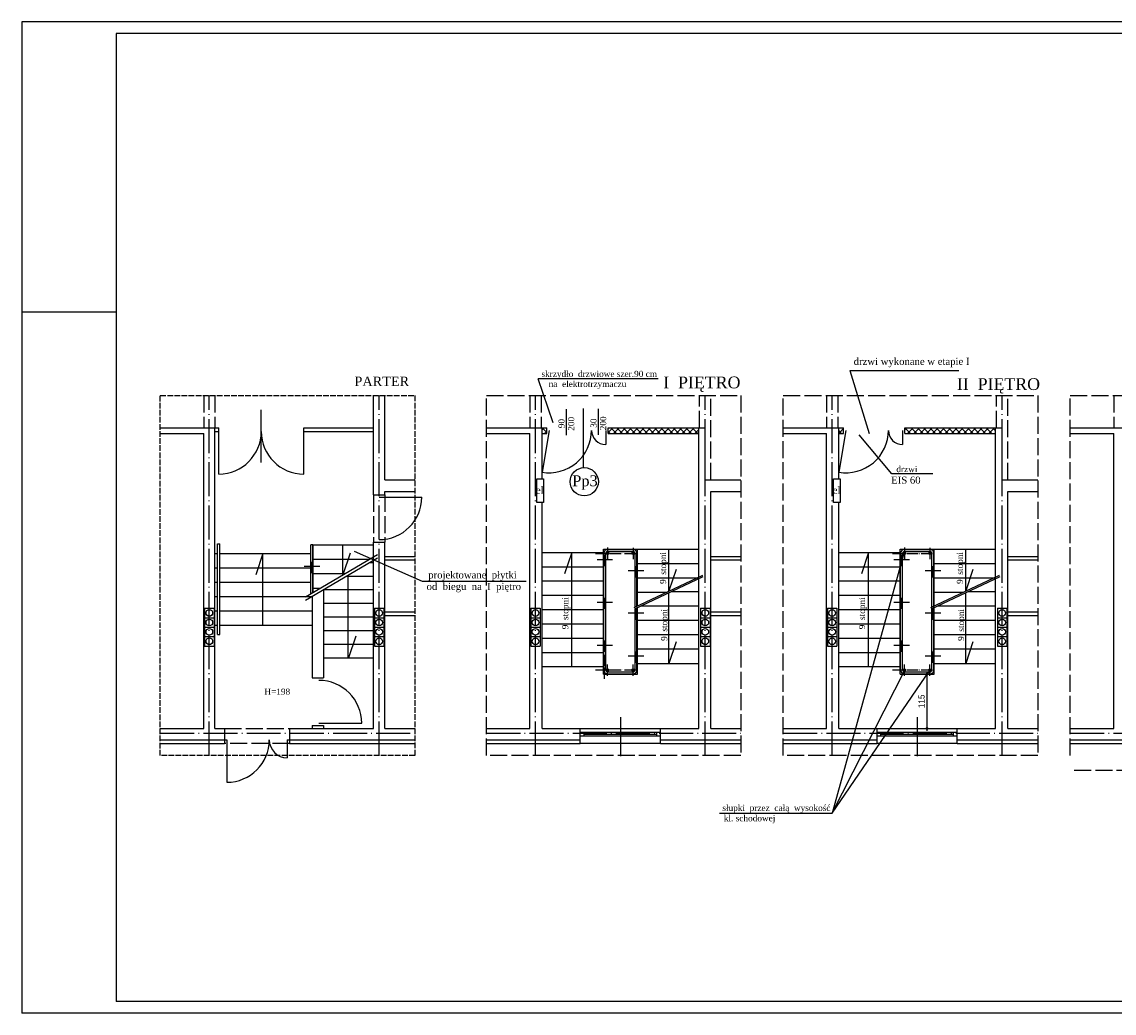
# Model space of a CAD drawing. Extents: x -4334 to 79223, y -1882 to 29514.
# Tile 47 of 60: x 50867 to 53181, y 8931 to 11031. Entities that reach past the tile are written whole.
import ezdxf

# ---------------------------------------------------------------- set-up
doc = ezdxf.new("R2010")
doc.units = 0
doc.header["$MEASUREMENT"] = 0
doc.linetypes.add('ACAD_ISO02W100', pattern=[15, 12, -3])
doc.linetypes.add('ACAD_ISO04W100', pattern=[30.5, 24, -3, 0.5, -3])
doc.layers.get('0').update_dxf_attribs({"color": 251, "linetype": 'CONTINUOUS'})
doc.layers.get('DEFPOINTS').update_dxf_attribs({"color": 251, "linetype": 'CONTINUOUS'})
for name, color, linetype in [('CIENKIE', 251, 'CONTINUOUS'), ('NAPIS', 251, 'CONTINUOUS'), ('OSIE', 251, 'ACAD_ISO04W100'), ('PRZERYW', 251, 'ACAD_ISO02W100'), ('SCIANY', 251, 'CONTINUOUS'), ('urzadzenia', 251, 'CONTINUOUS')]:
    doc.layers.add(name, color=color, linetype=linetype)
doc.styles.add('NEWROMAN', font='TIMES.TTF')
doc.dimstyles.get("Standard").update_dxf_attribs({"dimscale": 0, "dimtxt": 13, "dimasz": 10, "dimexe": 5, "dimexo": 30, "dimgap": 5, "dimtad": 1, "dimdec": 1, "dimdsep": 46, "dimlunit": 6, "dimtxsty": 'Standard', "dimblk1": 'DOTSMALL', "dimblk2": 'DOTSMALL', "dimsah": 1, "dimcen": 2, "dimdle": 5, "dimclrd": 5, "dimclrt": 3, "dimadec": 0, "dimazin": 0, "dimtfac": 1, "dimtdec": 1, "dimtofl": 0, "dimtmove": 1, "dimatfit": 3, "dimldrblk": 'DOTSMALL', "dimfxl": 1, "dimtolj": 1, "dimtzin": 0, "dimarcsym": 0})
pattern_1 = [(45, (3757.344, 2803.458), (-6.629126, 6.629126), []), (135, (3757.344, 2803.458), (-6.629126, -6.629126), [])]

# ---------------------------------------------------------------- blocks, each defined once
blk = doc.blocks.new('_DOTSMALL')
at = {"color": 0, "linetype": 'ByBlock', "const_width": 0.5}
blk.add_lwpolyline([(-0.0625, 0, 1), (0.0625, 0, 1)], format="xyb", close=True, dxfattribs=at)
blk = doc.blocks.new('*D540')
at = {"layer": 'DEFPOINTS', "color": 0}
for p in [(52799.9, 9648.7), (52784.6, 9533.7), (52799.9, 9533.7)]:
    blk.add_point(p, dxfattribs=at)
at = {"layer": 'urzadzenia', "color": 5, "lineweight": -2, "ltscale": 3}
blk.add_line((52784.6, 9653.7), (52784.6, 9528.7), dxfattribs=at)
at = {"layer": 'urzadzenia', "color": 0, "lineweight": -2, "ltscale": 3}
for p, q in [((52769.9, 9648.7), (52779.6, 9648.7)), ((52769.9, 9533.7), (52779.6, 9533.7))]:
    blk.add_line(p, q, dxfattribs=at)
at = {"layer": 'urzadzenia', "color": 5, "linetype": 'ByBlock', "lineweight": -2, "xscale": 10, "yscale": 10, "zscale": 10}
for p, rotation in [((52784.6, 9648.7), 90), ((52784.6, 9533.7), 270)]:
    blk.add_blockref('_DOTSMALL', p, dxfattribs=dict(at, rotation=rotation))
at = {"layer": 'urzadzenia', "color": 3, "ltscale": 3, "insert": (52773.1, 9591.2), "char_height": 13, "attachment_point": 5, "rotation": 90}
blk.add_mtext('\\A1;115', dxfattribs=at)

msp = doc.modelspace()

# ---------------------------------------------------------------- hatches: boundary and pattern name
at = {"layer": 'urzadzenia', "ltscale": 3}
h = msp.add_hatch(dxfattribs=at)
h.set_pattern_fill('ANSI37', color=256, scale=75, style=0)
h.set_pattern_definition(pattern_1)
h.paths.add_polyline_path([(52109, 10170.73), (52109, 10158.73), (52301, 10158.73), (52301, 10170.73)])
h.paths.add_polyline_path([(51969, 10158.73), (51979, 10158.73), (51979, 10170.73), (51969, 10170.73)])
h = msp.add_hatch(dxfattribs=at)
h.set_pattern_fill('ANSI37', color=256, scale=75, style=0)
h.set_pattern_definition(pattern_1)
h.paths.add_polyline_path([(52929.86, 10170.73), (52737.86, 10170.73), (52737.86, 10158.73), (52929.86, 10158.73)])
h.paths.add_polyline_path([(52597.86, 10158.73), (52607.86, 10158.73), (52607.86, 10170.73), (52597.86, 10170.73)])

# ---------------------------------------------------------------- linework, layer by layer
at = {"layer": 'CIENKIE', "ltscale": 3}
for p, q in [((50866.93, 11030.68), (50866.93, 8930.68)), ((55036.37, 11030.68), (50866.93, 11030.68)), ((51066.93, 11005.68), (51066.93, 8955.68)), ((55011.37, 11005.68), (51066.93, 11005.68)), ((51066.93, 10415.68), (50866.93, 10415.68)), ((52621.47, 10291.79), (52852.3, 10291.79)), ((52621.47, 10291.79), (52662.11, 10158.34)), ((51992.97, 10180.97), (51960.89, 10274.34)), ((52215.3, 10274.34), (51960.89, 10274.34)), ((51374.15, 10097.26), (51374.15, 10208.6)), ((52020.89, 10154.78), (52020.89, 10210.13)), ((52056.77, 10086.41), (52056.77, 10211.25)), ((52088.63, 10155.73), (52088.63, 10211.08)), ((51276.15, 10170.73), (51284.15, 10170.73)), ((51276.15, 10162.73), (51284.15, 10162.73)), ((51464.15, 10170.73), (51612.15, 10170.73)), ((51464.15, 10162.73), (51612.15, 10162.73)), ((51984, 10165.33), (51969, 10076.59)), ((52104, 10165.33), (52104, 10135.33)), ((52612.86, 10165.33), (52597.86, 10076.59)), ((52732.86, 10165.33), (52732.86, 10135.33)), ((52709.87, 10073.05), (52640.82, 10155.9)), ((52797.22, 10073.05), (52709.87, 10073.05)), ((51624.15, 10023.73), (51714.15, 10023.73)), ((51281.15, 9924.73), (51286.15, 9924.73)), ((51483.35, 9922.73), (51479.15, 9922.73)), ((51484.15, 9922.73), (51612.15, 9922.73)), ((51547.15, 9859.39), (51547.15, 9922.73)), ((51562.29, 9904.97), (51547.15, 9859.39)), ((51715.52, 9844.87), (51572.01, 9908.35)), ((52032, 9906.73), (52016.86, 9861.14)), ((52032, 9664.73), (52032, 9906.73)), ((52108, 9912.93), (52162, 9912.93)), ((52108, 9908.73), (52162, 9908.73)), ((52238, 9824.99), (52238, 9913.73)), ((52660.86, 9906.73), (52645.73, 9861.14)), ((52660.86, 9664.73), (52660.86, 9906.73)), ((52736.86, 9912.93), (52790.86, 9912.93)), ((52736.86, 9908.73), (52790.86, 9908.73)), ((52866.86, 9824.99), (52866.86, 9913.73)), ((51276.15, 9904.73), (51281.15, 9904.73)), ((51377.68, 9904.73), (51362.55, 9859.14)), ((51377.68, 9752.73), (51377.68, 9904.73)), ((51467.63, 9812.78), (51620.21, 9902.21)), ((51467.63, 9805.9), (51620.21, 9895.33)), ((51484.15, 9892.23), (51603.18, 9892.23)), ((52734.91, 9902.04), (52584, 9354)), ((51276.15, 9874.33), (51281.15, 9874.33)), ((51484.15, 9861.73), (51551.14, 9861.73)), ((51558.01, 9683.73), (51558.01, 9858.87)), ((52253.13, 9870.57), (52238, 9824.99)), ((52882, 9870.57), (52866.86, 9824.99)), ((51276.15, 9843.93), (51281.15, 9843.93)), ((51935.56, 9844.87), (51715.52, 9844.87)), ((52164.02, 9790.11), (52309.36, 9858.63)), ((52165.3, 9787.4), (52310.64, 9855.92)), ((52792.89, 9790.11), (52938.22, 9858.63)), ((52794.17, 9787.4), (52939.5, 9855.92)), ((51276.15, 9813.53), (51281.15, 9813.53)), ((51484.15, 9831.23), (51499.1, 9831.23)), ((52238, 9671.73), (52238, 9821.67)), ((52243.42, 9824.23), (52301, 9824.23)), ((52866.86, 9671.73), (52866.86, 9821.67)), ((52178.73, 9793.73), (52301, 9793.73)), ((51276.15, 9783.13), (51281.15, 9783.13)), ((51276.15, 9752.73), (51281.15, 9752.73)), ((51281.15, 9732.73), (51286.15, 9732.73)), ((51574.29, 9729.31), (51559.15, 9683.73)), ((52253.13, 9717.31), (52238, 9671.73)), ((52882, 9717.31), (52866.86, 9671.73)), ((52108, 9653.73), (52162, 9653.73)), ((52584, 9354), (52738.07, 9658.76)), ((52584, 9354), (52790.23, 9655.61)), ((52736.86, 9653.73), (52790.86, 9653.73)), ((52108, 9649.53), (52162, 9649.53)), ((52736.86, 9649.53), (52790.86, 9649.53)), ((52135, 9557.95), (52135, 9475.21)), ((52763.86, 9557.95), (52763.86, 9475.21)), ((51495.96, 9544.73), (51586.96, 9544.73)), ((52050, 9533.73), (52220, 9533.73)), ((52050, 9525.87), (52220, 9525.87)), ((52050, 9517.87), (52220, 9517.87)), ((52058, 9517.87), (52058, 9525.87)), ((52058, 9521.87), (52212, 9521.87)), ((52212, 9517.87), (52212, 9525.87)), ((52678.86, 9533.73), (52848.86, 9533.73)), ((52678.86, 9525.87), (52848.86, 9525.87)), ((52678.86, 9517.87), (52848.86, 9517.87)), ((52686.86, 9517.87), (52686.86, 9525.87)), ((52686.86, 9521.87), (52840.86, 9521.87)), ((52840.86, 9517.87), (52840.86, 9525.87)), ((51160.28, 9509.73), (51301.15, 9509.73)), ((51301.15, 9509.73), (51301.15, 9419.73)), ((51429.15, 9509.73), (51429.15, 9471.73)), ((51429.15, 9509.73), (51699.47, 9509.73)), ((51851.12, 9509.73), (52050, 9509.73)), ((52220, 9501.73), (52050, 9501.73)), ((52220, 9509.73), (52390.32, 9509.73)), ((52479.99, 9509.73), (52678.86, 9509.73)), ((52848.86, 9501.73), (52678.86, 9501.73)), ((52848.86, 9509.73), (53019.18, 9509.73)), ((53088.29, 9509.73), (53287.16, 9509.73)), ((52345.1, 9354), (52584, 9354)), ((55011.37, 8955.68), (51066.93, 8955.68)), ((55036.37, 8930.68), (50866.93, 8930.68))]:
    msp.add_line(p, q, dxfattribs=at)
at = {"layer": 'CIENKIE'}
for p, q in [((51284.15, 10072.73), (51284.15, 10170.73)), ((51464.15, 10072.73), (51464.15, 10170.73)), ((51281.15, 9732.73), (51281.15, 9924.73)), ((51286.15, 9732.73), (51286.15, 9924.73)), ((51479.15, 9819.53), (51479.15, 9922.73)), ((51483.35, 9822), (51483.35, 9922.73)), ((52099.8, 9657.73), (52099.8, 9904.73)), ((52104, 9657.73), (52104, 9904.73)), ((52166, 9791.04), (52166, 9904.73)), ((52170.2, 9793.02), (52170.2, 9904.73)), ((52728.66, 9657.73), (52728.66, 9904.73)), ((52732.86, 9657.73), (52732.86, 9904.73)), ((52794.86, 9657.73), (52794.86, 9904.73)), ((52799.06, 9657.73), (52799.06, 9904.73)), ((52170.2, 9657.73), (52170.2, 9789.7)), ((52166, 9657.73), (52166, 9787.72))]:
    msp.add_line(p, q, dxfattribs=at)
for points in [[(51957.7, 10062.28), (51972.01, 10062.28), (51972.01, 10012.79), (51957.7, 10012.79)], [(52586.57, 10062.28), (52600.87, 10062.28), (52600.87, 10012.79), (52586.57, 10012.79)]]:
    msp.add_lwpolyline(points, close=True, dxfattribs=at)
at = {"layer": 'CIENKIE', "ltscale": 3}
msp.add_circle((52058.49, 10056.46), 30, dxfattribs=at)
at = {"layer": 'CIENKIE'}
for centre in [(51264.15, 9778.43), (51624.15, 9778.43), (51955, 9778.43), (52315, 9778.43), (52583.86, 9778.43), (52943.86, 9778.43), (51264.15, 9758.43), (51264.15, 9738.43), (51624.15, 9758.43), (51624.15, 9738.43), (51955, 9758.43), (51955, 9738.43), (52315, 9758.43), (52315, 9738.43), (52583.86, 9758.43), (52583.86, 9738.43), (52943.86, 9758.43), (52943.86, 9738.43), (51264.15, 9718.43), (51624.15, 9718.43), (51955, 9718.43), (52315, 9718.43), (52583.86, 9718.43), (52943.86, 9718.43)]:
    msp.add_circle(centre, 7, dxfattribs=at)
at = {"layer": 'CIENKIE', "ltscale": 3}
for centre, radius, start, end in [((51284.15, 10162.73), 90, 270, 0), ((51464.15, 10162.73), 90, 180, 270), ((51984, 10165.33), 90, 260.40593, 0), ((52104, 10165.33), 30, 180, 270), ((52612.86, 10165.33), 90, 260.40593, 0), ((52732.86, 10165.33), 30, 180, 270), ((51624.15, 10023.73), 90, 270, 0), ((52108, 9904.73), 8.2, 90, 180), ((52108, 9904.73), 4, 90, 180), ((52162, 9904.73), 8.2, 0, 90), ((52162, 9904.73), 4, 0, 90), ((52736.86, 9904.73), 8.2, 90, 180), ((52736.86, 9904.73), 4, 90, 180), ((52790.86, 9904.73), 8.2, 0, 90), ((52790.86, 9904.73), 4, 0, 90), ((52108, 9657.73), 8.2, 180, 270), ((52108, 9657.73), 4, 180, 270), ((52162, 9657.73), 8.2, 270, 0), ((52162, 9657.73), 4, 270, 0), ((52736.86, 9657.73), 8.2, 180, 270), ((52736.86, 9657.73), 4, 180, 270), ((52790.86, 9657.73), 8.2, 270, 0), ((52790.86, 9657.73), 4, 270, 0), ((51495.96, 9544.73), 91, 0, 90), ((51301.15, 9509.73), 90, 270, 0), ((51429.15, 9509.73), 38, 180, 270)]:
    msp.add_arc(centre, radius, start, end, dxfattribs=at)
at = {"layer": 'OSIE', "ltscale": 3}
for p, q in [((51264.15, 9476.6), (51264.15, 10238.79)), ((51624.15, 9476.6), (51624.15, 10238.79)), ((51955, 9476.6), (51955, 10238.79)), ((52315, 9476.6), (52315, 10238.79)), ((52583.86, 9476.6), (52583.86, 10238.79)), ((52943.86, 9476.6), (52943.86, 10238.79)), ((52085.6, 9891.73), (52118.62, 9891.73)), ((52714.46, 9891.73), (52747.48, 9891.73)), ((51497.95, 9876.73), (51464.93, 9876.73)), ((52184.79, 9867.73), (52151.77, 9867.73)), ((52813.66, 9867.73), (52780.64, 9867.73)), ((52085.6, 9800.98), (52118.62, 9800.98)), ((52714.46, 9800.98), (52747.48, 9800.98)), ((52184.79, 9778.23), (52151.77, 9778.23)), ((52813.66, 9778.23), (52780.64, 9778.23)), ((52085.6, 9710.23), (52118.62, 9710.23)), ((52714.46, 9710.23), (52747.48, 9710.23)), ((52184.79, 9686.73), (52151.77, 9686.73)), ((52813.66, 9686.73), (52780.64, 9686.73)), ((51160.28, 9523.73), (51699.47, 9523.73)), ((51851.12, 9523.73), (52390.32, 9523.73)), ((52479.99, 9523.73), (53019.18, 9523.73)), ((53088.29, 9523.73), (53627.48, 9523.73))]:
    msp.add_line(p, q, dxfattribs=at)
at = {"layer": 'OSIE'}
for p, q in [((52108, 9917.02), (52108, 9893.19)), ((52162, 9916.38), (52162, 9892.54)), ((52736.86, 9917.02), (52736.86, 9893.19)), ((52790.86, 9916.38), (52790.86, 9892.54)), ((51481.27, 9886.55), (51481.27, 9862.72)), ((52082.49, 9904.73), (52173.49, 9904.73)), ((52101.9, 9901.55), (52101.9, 9877.72)), ((52711.36, 9904.73), (52802.36, 9904.73)), ((52730.76, 9901.55), (52730.76, 9877.72)), ((52168.11, 9877.55), (52168.11, 9853.72)), ((52796.98, 9877.55), (52796.98, 9853.72)), ((52101.9, 9810.8), (52101.9, 9786.97)), ((52730.76, 9810.8), (52730.76, 9786.97)), ((52168.11, 9788.05), (52168.11, 9764.22)), ((52796.98, 9788.05), (52796.98, 9764.22)), ((52101.9, 9720.05), (52101.9, 9696.22)), ((52730.76, 9720.05), (52730.76, 9696.22)), ((52101.9, 9689.8), (52101.9, 9665.97)), ((52168.11, 9696.55), (52168.11, 9672.72)), ((52796.98, 9696.55), (52796.98, 9672.72)), ((52082.49, 9657.73), (52173.49, 9657.73)), ((52101.5, 9638.94), (52101.5, 9662.77)), ((52108, 9645.44), (52108, 9669.27)), ((52162, 9645.44), (52162, 9669.27)), ((52711.36, 9657.73), (52802.36, 9657.73)), ((52736.86, 9645.44), (52736.86, 9669.27)), ((52790.86, 9645.44), (52790.86, 9669.27))]:
    msp.add_line(p, q, dxfattribs=at)
at = {"layer": 'PRZERYW', "ltscale": 3}
for p, q in [((51252.15, 10238.79), (51252.15, 10170.73)), ((51276.15, 10238.79), (51276.15, 10170.73)), ((51943, 10238.79), (51943, 10170.73)), ((51967, 10238.79), (51967, 10170.73)), ((52303, 10170.73), (52303, 10238.79)), ((52327, 10060.73), (52327, 10238.79)), ((52571.86, 10238.79), (52571.86, 10170.73)), ((52595.86, 10238.79), (52595.86, 10170.73)), ((52931.86, 10170.73), (52931.86, 10238.79)), ((52955.86, 10060.73), (52955.86, 10238.79)), ((53088.29, 9476.6), (53088.29, 10238.79)), ((53088.29, 10238.79), (53773.76, 10238.79)), ((53180.16, 10238.79), (53180.16, 10170.73)), ((51612.15, 10028.73), (51612.15, 9928.73)), ((51636.15, 10028.73), (51636.15, 9928.73)), ((51296.15, 9533.73), (51434.15, 9533.73)), ((51434.15, 9501.73), (51296.15, 9501.73)), ((53627.48, 9444.6), (53088.29, 9444.6))]:
    msp.add_line(p, q, dxfattribs=at)
at = {"layer": 'PRZERYW'}
msp.add_lwpolyline([(51160.28, 10238.79), (51699.47, 10238.79), (51699.47, 9476.6), (51160.28, 9476.6)], close=True, dxfattribs=at)
at = {"layer": 'PRZERYW', "ltscale": 3}
for points in [[(51851.12, 10238.79), (52390.32, 10238.79), (52390.32, 9476.6), (51851.12, 9476.6)], [(52479.99, 10238.79), (53019.18, 10238.79), (53019.18, 9476.6), (52479.99, 9476.6)]]:
    msp.add_lwpolyline(points, close=True, dxfattribs=at)
for centre in [(52101.9, 9891.73), (52730.76, 9891.73), (51481.27, 9876.73), (52168.11, 9867.73), (52796.98, 9867.73), (52101.9, 9800.98), (52730.76, 9800.98), (52168.11, 9778.23), (52796.98, 9778.23), (52101.9, 9710.23), (52730.76, 9710.23), (52168.11, 9686.73), (52796.98, 9686.73)]:
    msp.add_circle(centre, 2, dxfattribs=at)
at = {"layer": 'SCIANY'}
for p, q in [((51612.15, 10028.73), (51612.15, 10238.79)), ((51636.15, 10060.73), (51636.15, 10238.79)), ((51276.15, 9533.73), (51276.15, 10170.73)), ((51969, 10062.28), (51969, 10170.73)), ((51979, 10158.73), (51979, 10170.73)), ((52109, 10158.73), (52109, 10170.73)), ((52301, 9533.73), (52301, 10170.73)), ((52315, 10060.73), (52315, 10170.73)), ((52597.86, 10062.28), (52597.86, 10170.73)), ((52607.86, 10158.73), (52607.86, 10170.73)), ((52737.86, 10158.73), (52737.86, 10170.73)), ((52929.86, 9533.73), (52929.86, 10170.73)), ((52943.86, 10060.73), (52943.86, 10170.73)), ((51252.15, 9533.73), (51252.15, 10158.73)), ((51943, 9533.73), (51943, 10158.73)), ((52571.86, 9533.73), (52571.86, 10158.73)), ((53180.16, 9533.73), (53180.16, 10158.73)), ((51636.15, 10028.73), (51636.15, 10035.73)), ((52327, 9533.73), (52327, 10035.73)), ((52955.86, 9533.73), (52955.86, 10035.73)), ((51969, 9533.73), (51969, 10012.79)), ((52597.86, 9533.73), (52597.86, 10012.79)), ((51612.15, 9533.73), (51612.15, 9928.73)), ((51636.15, 9533.73), (51636.15, 9928.73))]:
    msp.add_line(p, q, dxfattribs=at)
at = {"layer": 'SCIANY', "ltscale": 3}
for p, q in [((51160.28, 10170.73), (51276.15, 10170.73)), ((51851.12, 10170.73), (51979, 10170.73)), ((52109, 10170.73), (52315, 10170.73)), ((52479.99, 10170.73), (52607.86, 10170.73)), ((52737.86, 10170.73), (52943.86, 10170.73)), ((53088.29, 10170.73), (53216.16, 10170.73)), ((51160.28, 10158.73), (51252.15, 10158.73)), ((51851.12, 10158.73), (51943, 10158.73)), ((51969, 10158.73), (51979, 10158.73)), ((52109, 10158.73), (52301, 10158.73)), ((52479.99, 10158.73), (52571.86, 10158.73)), ((52597.86, 10158.73), (52607.86, 10158.73)), ((52737.86, 10158.73), (52929.86, 10158.73)), ((53088.29, 10158.73), (53180.16, 10158.73)), ((51636.15, 10060.73), (51699.47, 10060.73)), ((52315, 10060.73), (52390.32, 10060.73)), ((52943.86, 10060.73), (53019.18, 10060.73)), ((51612.15, 10028.73), (51636.15, 10028.73)), ((51636.15, 10035.73), (51699.47, 10035.73)), ((52327, 10035.73), (52390.32, 10035.73)), ((52955.86, 10035.73), (53019.18, 10035.73)), ((51612.15, 9928.73), (51636.15, 9928.73)), ((51636.15, 9898.23), (51699.47, 9898.23)), ((51636.15, 9890.73), (51699.47, 9890.73)), ((52327, 9898.23), (52390.32, 9898.23)), ((52327, 9890.73), (52390.32, 9890.73)), ((52955.86, 9898.23), (53019.18, 9898.23)), ((52955.86, 9890.73), (53019.18, 9890.73)), ((51482.15, 9814.41), (51482.15, 9640.73)), ((51506.15, 9828.48), (51506.15, 9640.73)), ((51636.15, 9780.73), (51699.47, 9780.73)), ((51636.15, 9773.23), (51699.47, 9773.23)), ((52327, 9780.73), (52390.32, 9780.73)), ((52327, 9773.23), (52390.32, 9773.23)), ((52955.86, 9780.73), (53019.18, 9780.73)), ((52955.86, 9773.23), (53019.18, 9773.23)), ((51482.15, 9640.73), (51506.15, 9640.73)), ((51482.15, 9539.73), (51482.15, 9533.73)), ((51482.15, 9539.73), (51506.15, 9539.73)), ((51506.15, 9539.73), (51506.15, 9533.73)), ((51160.28, 9533.73), (51252.15, 9533.73)), ((51276.15, 9533.73), (51296.15, 9533.73)), ((51296.15, 9533.73), (51296.15, 9501.73)), ((51434.15, 9533.73), (51434.15, 9501.73)), ((51434.15, 9533.73), (51612.15, 9533.73)), ((51636.15, 9533.73), (51699.47, 9533.73)), ((51851.12, 9533.73), (51943, 9533.73)), ((51969, 9533.73), (52050, 9533.73)), ((52050, 9501.73), (52050, 9533.73)), ((52220, 9533.73), (52301, 9533.73)), ((52220, 9501.73), (52220, 9533.73)), ((52327, 9533.73), (52390.32, 9533.73)), ((52479.99, 9533.73), (52571.86, 9533.73)), ((52597.86, 9533.73), (52678.86, 9533.73)), ((52678.86, 9501.73), (52678.86, 9533.73)), ((52848.86, 9533.73), (52929.86, 9533.73)), ((52848.86, 9501.73), (52848.86, 9533.73)), ((52955.86, 9533.73), (53019.18, 9533.73)), ((53088.29, 9533.73), (53180.16, 9533.73)), ((51160.28, 9501.73), (51296.15, 9501.73)), ((51434.15, 9501.73), (51699.47, 9501.73)), ((51851.12, 9501.73), (52050, 9501.73)), ((52220, 9501.73), (52390.32, 9501.73)), ((52479.99, 9501.73), (52678.86, 9501.73)), ((52848.86, 9501.73), (53019.18, 9501.73)), ((53088.29, 9501.73), (53287.16, 9501.73))]:
    msp.add_line(p, q, dxfattribs=at)
for centre in [(52108, 9904.73), (52162, 9904.73), (52736.86, 9904.73), (52790.86, 9904.73), (52108, 9657.73), (52162, 9657.73), (52736.86, 9657.73), (52790.86, 9657.73)]:
    msp.add_circle(centre, 2.5, dxfattribs=at)
at = {"layer": 'urzadzenia'}
for p, q in [((51484.15, 9822.46), (51484.15, 9922.73)), ((52099, 9648.73), (52099, 9913.73)), ((52171, 9793.4), (52171, 9913.73)), ((52727.86, 9648.73), (52727.86, 9913.73)), ((52799.86, 9793.4), (52799.86, 9913.73)), ((52171, 9648.73), (52171, 9790.08)), ((52799.86, 9648.73), (52799.86, 9790.08)), ((51254.15, 9788.43), (51274.15, 9788.43)), ((51254.15, 9768.43), (51274.15, 9768.43)), ((51614.15, 9788.43), (51634.15, 9788.43)), ((51614.15, 9768.43), (51634.15, 9768.43)), ((51945, 9788.43), (51965, 9788.43)), ((51945, 9768.43), (51965, 9768.43)), ((52305, 9788.43), (52325, 9788.43)), ((52305, 9768.43), (52325, 9768.43)), ((52573.86, 9788.43), (52593.86, 9788.43)), ((52573.86, 9768.43), (52593.86, 9768.43)), ((52933.86, 9788.43), (52953.86, 9788.43)), ((52933.86, 9768.43), (52953.86, 9768.43)), ((51254.15, 9748.43), (51274.15, 9748.43)), ((51614.15, 9748.43), (51634.15, 9748.43)), ((51945, 9748.43), (51965, 9748.43)), ((52305, 9748.43), (52325, 9748.43)), ((52573.86, 9748.43), (52593.86, 9748.43)), ((52933.86, 9748.43), (52953.86, 9748.43)), ((51254.15, 9728.43), (51274.15, 9728.43)), ((51614.15, 9728.43), (51634.15, 9728.43)), ((51945, 9728.43), (51965, 9728.43)), ((52305, 9728.43), (52325, 9728.43)), ((52573.86, 9728.43), (52593.86, 9728.43)), ((52933.86, 9728.43), (52953.86, 9728.43)), ((51254.15, 9708.43), (51274.15, 9708.43)), ((51614.15, 9708.43), (51634.15, 9708.43)), ((51945, 9708.43), (51965, 9708.43)), ((52305, 9708.43), (52325, 9708.43)), ((52573.86, 9708.43), (52593.86, 9708.43)), ((52933.86, 9708.43), (52953.86, 9708.43))]:
    msp.add_line(p, q, dxfattribs=at)
at = {"layer": 'urzadzenia', "ltscale": 3}
for p, q in [((51969, 9906.73), (52099, 9906.73)), ((52099, 9913.73), (52301, 9913.73)), ((52597.86, 9906.73), (52727.86, 9906.73)), ((52727.86, 9913.73), (52929.86, 9913.73)), ((51286.15, 9904.73), (51479.15, 9904.73)), ((51483.35, 9904.73), (51484.15, 9904.73)), ((51603.5, 9885.54), (51612.15, 9885.54)), ((52171, 9883.23), (52301, 9883.23)), ((52799.86, 9883.23), (52929.86, 9883.23)), ((51286.15, 9874.33), (51479.15, 9874.33)), ((51483.35, 9874.33), (51484.15, 9874.33)), ((51969, 9876.48), (52099, 9876.48)), ((52597.86, 9876.48), (52727.86, 9876.48)), ((51286.15, 9843.93), (51479.15, 9843.93)), ((51483.35, 9843.93), (51484.15, 9843.93)), ((51554.31, 9856.71), (51612.15, 9856.71)), ((51969, 9846.23), (52099, 9846.23)), ((52171, 9852.73), (52301, 9852.73)), ((52597.86, 9846.23), (52727.86, 9846.23)), ((52799.86, 9852.73), (52929.86, 9852.73)), ((51286.15, 9813.53), (51482.15, 9813.53)), ((51506.15, 9827.88), (51612.15, 9827.88)), ((51969, 9815.98), (52099, 9815.98)), ((52171, 9822.23), (52232.14, 9822.23)), ((52597.86, 9815.98), (52727.86, 9815.98)), ((52799.86, 9822.23), (52861.01, 9822.23)), ((52872.28, 9824.23), (52929.86, 9824.23)), ((51506.15, 9799.05), (51612.15, 9799.05)), ((52807.59, 9793.73), (52929.86, 9793.73)), ((51254.15, 9788.43), (51254.15, 9708.43)), ((51274.15, 9788.43), (51274.15, 9708.43)), ((51286.15, 9783.13), (51482.15, 9783.13)), ((51506.15, 9770.22), (51612.15, 9770.22)), ((51614.15, 9788.43), (51614.15, 9708.43)), ((51634.15, 9788.43), (51634.15, 9708.43)), ((51945, 9788.43), (51945, 9708.43)), ((51965, 9788.43), (51965, 9708.43)), ((51969, 9785.73), (52099, 9785.73)), ((52305, 9788.43), (52305, 9708.43)), ((52325, 9788.43), (52325, 9708.43)), ((52573.86, 9788.43), (52573.86, 9708.43)), ((52593.86, 9788.43), (52593.86, 9708.43)), ((52597.86, 9785.73), (52727.86, 9785.73)), ((52933.86, 9788.43), (52933.86, 9708.43)), ((52953.86, 9788.43), (52953.86, 9708.43)), ((51286.15, 9752.73), (51482.15, 9752.73)), ((51969, 9755.48), (52099, 9755.48)), ((52171, 9763.23), (52301, 9763.23)), ((52597.86, 9755.48), (52727.86, 9755.48)), ((52799.86, 9763.23), (52929.86, 9763.23)), ((51506.15, 9741.39), (51612.15, 9741.39)), ((51969, 9725.23), (52099, 9725.23)), ((52171, 9732.73), (52301, 9732.73)), ((52597.86, 9725.23), (52727.86, 9725.23)), ((52799.86, 9732.73), (52929.86, 9732.73)), ((51506.15, 9712.56), (51612.15, 9712.56)), ((52171, 9702.23), (52301, 9702.23)), ((52799.86, 9702.23), (52929.86, 9702.23)), ((51506.15, 9683.73), (51612.15, 9683.73)), ((51969, 9694.98), (52099, 9694.98)), ((52597.86, 9694.98), (52727.86, 9694.98)), ((51969, 9664.73), (52099, 9664.73)), ((52171, 9671.73), (52301, 9671.73)), ((52597.86, 9664.73), (52727.86, 9664.73)), ((52799.86, 9671.73), (52929.86, 9671.73)), ((52099, 9648.73), (52171, 9648.73)), ((52727.86, 9648.73), (52799.86, 9648.73))]:
    msp.add_line(p, q, dxfattribs=at)

# ---------------------------------------------------------------- texts
at = {"layer": 'NAPIS', "ltscale": 3, "style": 'NEWROMAN'}
for s, height, p in [('drzwi wykonane w etapie I', 15, (52629.33, 10303.98)), (' PARTER', 20, (51564.06, 10259.15)), ('skrzydło  drzwiowe szer.90 cm', 13, (51967.79, 10278.45)), (' I  PIĘTRO', 25, (52216.36, 10254.28)), (' II  PIĘTRO', 25, (52838.53, 10250.78)), ('na  elektrotrzymaczu', 13, (51983.11, 10257.09)), ('drzwi  ', 13, (52719.64, 10076.75)), ('Pp3', 23, (52032.98, 10047.05)), ('  EIS 60', 15, (52697.42, 10052.41)), ('el', 15, (51956.04, 10031.24)), ('el', 15, (52584.9, 10031.24)), ('projektowane  płytki', 15, (51727.96, 9851.62)), ('od  biegu  na  I  piętro', 15, (51724.47, 9827.19)), ('H=198', 13, (51380.75, 9605.22)), ('słupki  przez  całą  wysokość', 13, (52351.14, 9359.05)), ('kl. schodowej', 13, (52354.28, 9337.19))]:
    msp.add_text(s, height=height, dxfattribs=at).set_placement(p)
for s, p in [('90', (52016.81, 10169.85)), ('200', (52037.22, 10164.46)), ('30', (52084.56, 10170.81)), ('200', (52104.96, 10165.41)), ('9  stopni', (52231.92, 9839.93)), ('9  stopni', (52860.79, 9839.93)), ('9  stopni', (52024.55, 9743.95)), ('9  stopni', (52653.41, 9743.95)), ('9  stopni', (52234.26, 9719.28)), ('9  stopni', (52863.13, 9719.28))]:
    msp.add_text(s, height=13, rotation=90, dxfattribs=at).set_placement(p)

# ---------------------------------------------------------------- dimensions: what is measured, and where the dimension line sits
at = {"layer": 'urzadzenia', "ltscale": 3}
dim = msp.add_linear_dim(base=(52784.64, 9533.73), p1=(52799.86, 9648.73), p2=(52799.86, 9533.73), angle=90, dimstyle='Standard', override={"dimscale": 1}, dxfattribs=at)
dim.commit()
dim.dimension.update_dxf_attribs({"geometry": '*D540', "text_midpoint": (52773.14, 9591.23)})

doc.saveas('drawing.dxf')
